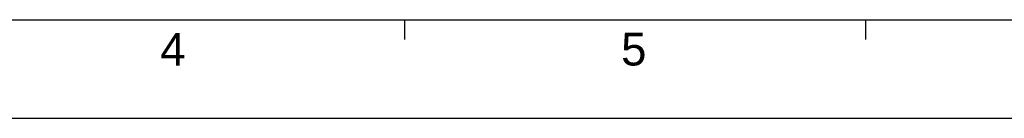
# Model space of a CAD drawing. Extents: x 210 to 804, y -840 to 420.
# Tile 2 of 50: x 448 to 599, y -840 to -825. Entities that reach past the tile are written whole.
import ezdxf
from ezdxf.enums import TextEntityAlignment as Align

# ---------------------------------------------------------------- set-up
doc = ezdxf.new("R2010")
doc.units = 0
doc.header["$LTSCALE"] = 0.5
doc.layers.get('0').update_dxf_attribs({"linetype": 'CONTINUOUS'})
doc.layers.add('DIM', color=7, linetype='CONTINUOUS')
doc.layers.add('PAPER', color=7, linetype='CONTINUOUS')
doc.styles.add('ARIAL', font='ARIAL.TTF')

# ---------------------------------------------------------------- blocks, each defined once
blk = doc.blocks.new('A2')
at = {"layer": 'PAPER', "color": 3}
blk.add_line((225, 15), (789, 15), dxfattribs=at)
at = {"layer": 'PAPER', "color": 2}
for p, q in [((507, 15), (507, 12)), ((577.5, 15), (577.5, 12))]:
    blk.add_line(p, q, dxfattribs=at)
at = {"layer": 'PAPER', "color": 4}
blk.add_line((210, 0), (804, 0), dxfattribs=at)
at = {"style": 'ARIAL'}
for tag, height, p in [('TITLE', 4.5, (749.84, 40.88)), ('XXXXXXXXXX', 4, (749.84, 24.46))]:
    blk.add_attdef(tag, text='', height=height, dxfattribs=at).set_placement(p, align=Align.CENTER)
for tag, p, height in [('V', (625.66, 30.86), 2), ('00', (779.83, 20.28), 4), ('mm', (631.88, 16.46), 2.5), ('ADP-XX', (656.66, 16.15), 2.5), ('2_____2', (724.26, 16.66), 2.5), ("XX/XX'XX", (760.13, 16.14), 2.5), ('--', (612.88, 16.26), 2.5)]:
    blk.add_attdef(tag, p, '', height=height, dxfattribs=at)
at = {"layer": 'PAPER', "color": 1, "style": 'ARIAL'}
for s, p in [('4', (471.56, 10.5)), ('5', (542.06, 10.5))]:
    blk.add_text(s, height=5, dxfattribs=at).set_placement(p, align=Align.MIDDLE)

msp = doc.modelspace()

# ---------------------------------------------------------------- block references
at = {"layer": 'DIM', "color": 7}
msp.add_blockref('A2', (0, -840), dxfattribs=at)

doc.saveas('drawing.dxf')
